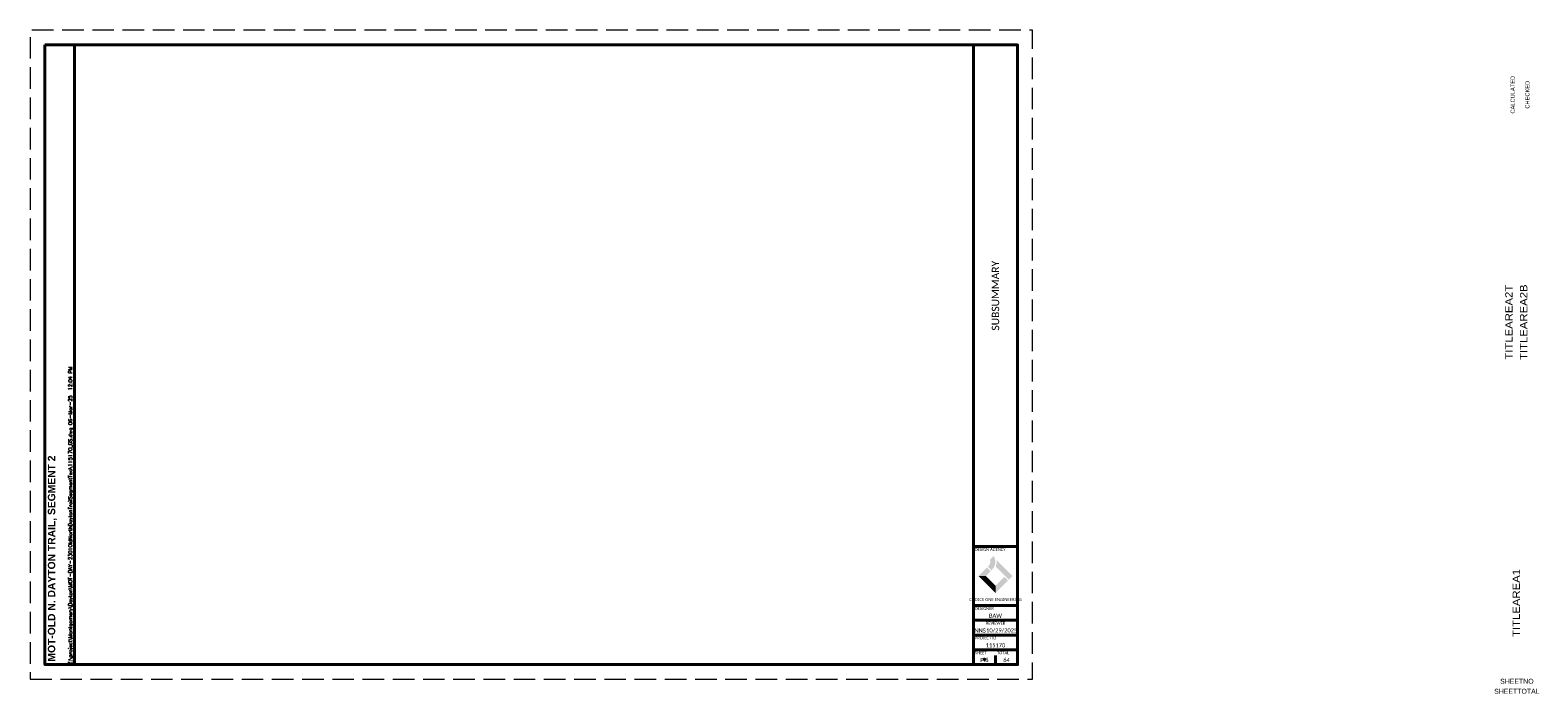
# Paper-space layout 'Layout1' of a CAD drawing. Header units: feet. Extents: x -1.5 to 49.6, y -1.1 to 21.4.
import ezdxf
from ezdxf.enums import TextEntityAlignment as Align

# ---------------------------------------------------------------- set-up
doc = ezdxf.new("R2010")
doc.units = ezdxf.units.FT
doc.header["$MEASUREMENT"] = 0
doc.linetypes.add('DGN Style 3', pattern=[1.025364, 0.732403, -0.292961])
doc.linetypes.add('OhDOT_USTN3', pattern=[0.22, 0.165, -0.055])
doc.layers.add('SH_Border', color=7, linetype='Continuous')
doc.layers.add('SH_Data', color=7, linetype='Continuous')
doc.layers.add('SH_Cut_Line', color=7, linetype='OhDOT_USTN3', lineweight=0, plot=False)
doc.layers.add('SH_Data (Construction)', color=7, linetype='Continuous', lineweight=0)
doc.layers.add('ST_Text', color=7, linetype='Continuous', lineweight=13)
doc.styles.add('DwgStamp', font='romans.shx')
doc.styles.add('Font 70-Main Title', font='txt', dxfattribs={"width": 1.15, "height": 0.25})
doc.styles.add('ONE1', font='trebuc.ttf')
doc.styles.add('Straight-Normal', font='font30.shx', dxfattribs={"height": 0.14})
doc.styles.add('Straight-Sub Title', font='font30.shx', dxfattribs={"height": 0.17})
doc.styles.add('Style-Calibri', font='calibri.ttf')
doc.styles.add('Text - LeftTop 0.1', font='arial.ttf', dxfattribs={"height": 0.1})

psp = doc.layouts.get("Layout1")

# ---------------------------------------------------------------- hatches: boundary and pattern name
at = {"layer": 'SH_Data', "true_color": 0x94d500}
h = psp.add_hatch(color=62, dxfattribs=at)
h.dxf.hatch_style = 1
h.paths.add_polyline_path([(31.081, 3.039), (30.96, 3.159), (30.676, 2.875), (30.917, 2.875)])
h.paths.add_polyline_path([(31.671, 2.723), (31.551, 2.843), (31.25, 2.542), (31.25, 2.301)])
at = {"layer": 'SH_Data', "true_color": 0x82bc00}
h = psp.add_hatch(color=62, dxfattribs=at)
h.dxf.hatch_style = 1
h.set_gradient(color1=(124, 43, 133), color2=(85, 50, 120), rotation=315, tint=1)
h.paths.add_polyline_path([(31.06, 3.425), (31.185, 3.551, -0.353311), (31.137, 3.095), (31.113, 3.071), (30.992, 3.191), (31.017, 3.216, 0.299693)])
h.paths.add_polyline_path([(31.285, 3.414, -0.134467), (31.259, 3.199), (31.583, 2.875), (31.703, 2.755), (31.824, 2.875)])
h = psp.add_hatch(color=62, dxfattribs=at)
h.dxf.hatch_style = 1
h.paths.add_polyline_path([(30.917, 2.875), (30.676, 2.875), (31.25, 2.301), (31.25, 2.542)])

# ---------------------------------------------------------------- linework, layer by layer
for points in [[(0, 20.875), (0, -0.125)], [(0, -0.125), (0, 13.503)]]:
    psp.add_lwpolyline(points)
at = {"layer": 'SH_Border', "color": 7, "linetype": 'Continuous', "lineweight": 40}
for p, q in [((30.5, -0.125), (30.5, 20.875)), ((30.5, 3.875), (32, 3.875)), ((30.5, 1.875), (32, 1.875)), ((30.5, 1.375), (32, 1.375)), ((30.5, 0.875), (32, 0.875)), ((30.5, 0.375), (32, 0.375)), ((30.5, 0.375), (32, 0.375))]:
    psp.add_line(p, q, dxfattribs=at)
at = {"layer": 'SH_Border', "color": 7, "linetype": 'Continuous', "lineweight": 40, "flags": 128}
for points in [[(-1, 20.875), (0, 20.875), (0, -0.125), (-1, -0.125), (-1, 20.875)], [(0, 20.875), (32, 20.875), (32, -0.125), (0, -0.125), (0, 20.875)]]:
    psp.add_lwpolyline(points, close=True, dxfattribs=at)
at = {"layer": 'SH_Cut_Line', "color": 7, "linetype": 'DGN Style 3', "lineweight": 0, "flags": 128}
psp.add_lwpolyline([(-1.5, -0.625), (32.5, -0.625), (32.5, 21.375), (-1.5, 21.375), (-1.5, -0.625)], close=True, dxfattribs=at)
at = {"layer": 'SH_Data', "color": 7, "lineweight": 40}
psp.add_line((31.25, -0.125), (31.25, 0.175), dxfattribs=at)
at = {"layer": 'SH_Data (Construction)', "color": 7, "lineweight": 40}
psp.add_point((30.875, 0.05), dxfattribs=at)

# ---------------------------------------------------------------- texts
at = {"layer": 'SH_Border', "color": 7, "linetype": 'Continuous', "style": 'DwgStamp'}
psp.add_text('Z:\\project\\Montgomery\\Dayton\\MOT-DAY-2301OldNorthDaytonTrailSegmentTwo\\115170_GS.dwg 06-Mar-25  12:04 PM', height=0.125, rotation=90, dxfattribs=at).set_placement((-0.075, -0.125))
at = {"layer": 'SH_Data', "style": 'ONE1', "width": 0.85}
psp.add_text('CHOICE ONE ENGINEERING', height=0.1, dxfattribs=at).set_placement((31.25, 2.027), align=Align.CENTER)
at = {"layer": 'SH_Data', "insert": (-0.9, -0.025), "char_height": 0.25, "attachment_point": 1, "rotation": 90, "style": 'Style-Calibri'}
psp.add_mtext('{\\fArial|b1|i0|c0|p34;\\W1;MOT-OLD N. DAYTON TRAIL, SEGMENT 2}', dxfattribs=at)
at = {"layer": 'SH_Data', "linetype": 'Continuous', "char_height": 0.1, "line_spacing_factor": 0.6, "style": 'Text - LeftTop 0.1'}
for s, insert, attachment_point in [('\\fCalibri|b0|i0|c00|p39;DESIGN AGENCY', (30.55, 3.825), 1), ('\\fCalibri|b0|i0|c00|p39;DESIGNER', (30.55, 1.825), 1), ('\\fCalibri|b0|i0|c00|p39;REVIEWER', (31.25, 1.325), 2), ('\\fCalibri|b0|i0|c00|p39;PROJECT ID', (30.55, 0.825), 1), ('\\fCalibri|b0|i0|c00|p39;SHEET', (30.55, 0.325), 1), ('\\fCalibri|b0|i0|c00|p39;TOTAL', (31.3, 0.325), 1)]:
    psp.add_mtext(s, dxfattribs=dict(at, insert=insert, attachment_point=attachment_point))
at = {"layer": 'SH_Data', "char_height": 0.14, "attachment_point": 5, "style": 'Style-Calibri'}
for s, insert in [('BAW', (31.25, 1.527)), ('NNS', (30.728, 1.027)), ('10/29/2025', (31.46, 1.027))]:
    psp.add_mtext(s, dxfattribs=dict(at, insert=insert))
at = {"layer": 'SH_Data', "style": 'Straight-Normal'}
for tag, text, p in [('CALCULATED', 'CALCULATED', (48.907, 19.188)), ('CHECKED', 'CHECKED', (49.407, 19.188))]:
    psp.add_attdef(tag, text=text, height=0.14, rotation=90, dxfattribs=at).set_placement(p, align=Align.BOTTOM_CENTER)
at = {"layer": 'SH_Data', "style": 'Font 70-Main Title', "width": 1.15, "flags": 8}
for tag, text, p in [('TITLEAREA2T', '115170_GS - 001', (48.668, 11.476)), ('TITLEAREA2B', 'TITLE BLOCK TITLE LINE 2', (49.168, 11.476))]:
    psp.add_attdef(tag, text=text, height=0.25, rotation=90, dxfattribs=at).set_placement(p, align=Align.MIDDLE_CENTER)
at = {"layer": 'SH_Data', "style": 'Font 70-Main Title', "width": 1.15}
psp.add_attdef('TITLEAREA1', text='115170', height=0.25, rotation=90, dxfattribs=at).set_placement((48.918, 1.96), align=Align.MIDDLE_CENTER)
at = {"layer": 'SH_Data', "style": 'Straight-Sub Title'}
for tag, text, p in [('SHEETTOTAL', '125', (48.938, -1.168)), ('SHEETNO', '8', (48.938, -0.829))]:
    psp.add_attdef(tag, text=text, height=0.17, dxfattribs=at).set_placement(p, align=Align.BOTTOM_CENTER)
at = {"layer": 'ST_Text', "color": 7, "linetype": 'Continuous', "lineweight": 0, "insert": (31.25, 12.375), "char_height": 0.25, "width": 6.58591, "attachment_point": 5, "rotation": 90, "line_spacing_factor": 0.6, "style": 'Style-Calibri'}
psp.add_mtext('SUBSUMMARY', dxfattribs=at)
at = {"layer": 'ST_Text', "color": 7, "linetype": 'Continuous', "lineweight": 0, "char_height": 0.14, "attachment_point": 5, "line_spacing_factor": 0.6, "style": 'Style-Calibri'}
for s, insert in [('115170', (31.25, 0.527)), ('P.8', (30.875, 0.027)), ('64', (31.625, 0.027))]:
    psp.add_mtext(s, dxfattribs=dict(at, insert=insert))

doc.saveas('drawing.dxf')
